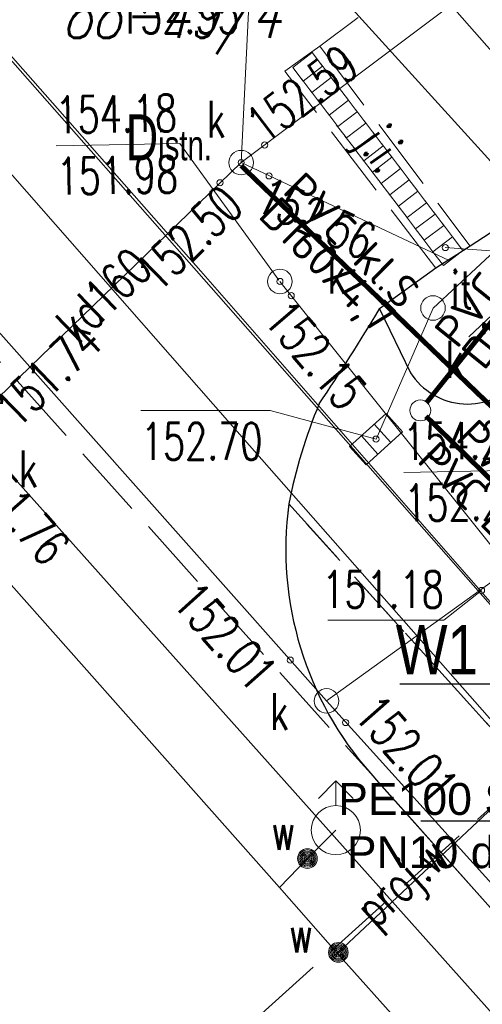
# Model space of a CAD drawing. Header units: feet. Extents: x 7588777 to 15179262, y 5780086 to 11560165.
# Tile 7 of 32: x 7589430 to 7589440, y 5780189 to 5780209. Entities that reach past the tile are written whole.
import ezdxf
from ezdxf import colors
from ezdxf.entities.mleader import LeaderData, LeaderLine
from ezdxf.enums import TextEntityAlignment as Align
from ezdxf.math import Vec2, Vec3

# ---------------------------------------------------------------- set-up
doc = ezdxf.new("R2010")
doc.units = ezdxf.units.FT
doc.header["$MEASUREMENT"] = 0
for name, pattern in [('1_OTKC', [1.5, 1, -0.5]), ('1_OTKJ', [2, 1.5, -0.5]), ('1_OTKK', [0]), ('1_OTZI', [1.5, 1, -0.5]), ('4_SUGP', [0]), ('4_SUKD', [0]), ('4_SUKP', [0]), ('4_SULO', [0]), ('4_SUPP_P', [2, 1.5, -0.5]), ('4_SUWP', [0]), ('EGDE', [0])]:
    doc.linetypes.add(name, pattern=pattern)
doc.layers.get('0').update_dxf_attribs({"color": 250, "linetype": 'CONTINUOUS', "lineweight": 100})
for name, color, linetype, lineweight in [('__PROJ_IS_deszczówka', 84, 'CONTINUOUS', 18), ('__PROJ_IS_woda', 5, 'CONTINUOUS', 18), ('ZZDeszczowa', 92, 'CONTINUOUS', 30)]:
    doc.layers.add(name, color=color, linetype=linetype, lineweight=lineweight)
for name, color, linetype, lineweight, transparency in [('Dzialki', 7, 'EGDE', 18, 0.7), ('Numery_dzialek', 7, 'CONTINUOUS', 9, 0.7), ('OTK_E_T_0', 7, 'CONTINUOUS', 0, 0.7), ('OTK_L_0', 7, '1_OTKJ', 18, 0.7), ('OTK_L_1', 7, '1_OTKK', 25, 0.7), ('OTK_L_2', 7, '1_OTKC', 18, 0.7), ('OTZ_E_T_0', 7, 'CONTINUOUS', 0, 0.7), ('OTZ_L_4', 7, '1_OTZI', 18, 0.7), ('P_SUWP_E_T_0', 5, 'CONTINUOUS', 0, 0.7), ('P_SUWP_L_0', 5, '4_SUPP_P', 18, 0.7), ('SUGP_L_0', 52, '4_SUGP', 18, 0.7), ('SUK_E_T_4', 34, 'CONTINUOUS', 0, 0.7), ('SUK_L_2', 34, 'CONTINUOUS', 18, 0.7), ('SUK_T_1', 34, 'CONTINUOUS', 18, 0.7), ('SUK_T_3', 34, 'CONTINUOUS', 18, 0.7), ('SUKP_E_T_0', 34, 'CONTINUOUS', 0, 0.7), ('SUKP_L_0', 34, '4_SUKP', 18, 0.7), ('SUKR_T_0', 34, 'CONTINUOUS', 18, 0.7), ('SUL_L_1', 7, '4_SULO', 18, 0.7), ('SUP_E_T_1', 7, 'CONTINUOUS', 0, 0.7), ('SUW_E_T_2', 5, 'CONTINUOUS', 0, 0.7), ('SUW_T_2', 5, 'CONTINUOUS', 18, 0.7), ('SUW_T_5', 5, 'CONTINUOUS', 18, 0.7), ('SUWP_L_0', 5, '4_SUWP', 18, 0.7)]:
    doc.layers.add(name, color=color, linetype=linetype, lineweight=lineweight, transparency=transparency)
doc.styles.add('GENERATED_STYLE_1', font='arial.ttf', dxfattribs={"width": 0.999153})
doc.styles.add('ISOCP', font='isocpeur.ttf')
doc.styles.get("Standard").update_dxf_attribs({"font": 'Simplex.SHX', "width": 0.75})

# ---------------------------------------------------------------- blocks, each defined once
blk = doc.blocks.new('4_SUKK')
at = {"linetype": 'Continuous'}
for p, q in [((-0.5, -0.25), (-0.5, 0.25)), ((-0.5, 0.25), (0.5, 0.25)), ((-0.175, 0.25), (-0.175, -0.25)), ((0.175, 0.25), (0.175, -0.25)), ((0.5, 0.25), (0.5, -0.25)), ((0.5, -0.25), (-0.5, -0.25))]:
    blk.add_line(p, q, dxfattribs=at)
blk = doc.blocks.new('4_SUKS')
at = {"linetype": 'Continuous'}
blk.add_circle((0, 0), 0.25, dxfattribs=at)
blk = doc.blocks.new('4_SUPS')
at = {"linetype": 'Continuous'}
blk.add_circle((0, 0), 0.0625, dxfattribs=at)
blk = doc.blocks.new('4_SUWH')
at = {"linetype": 'Continuous'}
for p, q in [((0, 1), (-0.35355, 0.64645)), ((0, 1), (0.35355, 0.64645)), ((0, 0.5), (0, 1))]:
    blk.add_line(p, q, dxfattribs=at)
blk.add_circle((0, 0), 0.5, dxfattribs=at)
blk = doc.blocks.new('4_SUWW')
at = {"linetype": 'Continuous'}
for radius in [0.2, 0.175, 0.15, 0.125, 0.1, 0.075, 0.05, 0.025, 0.00715]:
    blk.add_circle((0, 0), radius, dxfattribs=at)

msp = doc.modelspace()

# ---------------------------------------------------------------- linework, layer by layer
at = {"layer": '__PROJ_IS_deszczówka', "const_width": 0.1}
for points in [[(7589434.69, 5780205.6075), (7589443.8152, 5780196.8352)], [(7589441.9654, 5780205.1455), (7589438.4737, 5780200.7904)], [(7589442.6332, 5780196.4231), (7589438.457, 5780200.5066)]]:
    msp.add_lwpolyline(points, dxfattribs=at)
at = {"layer": '__PROJ_IS_deszczówka'}
msp.add_circle((7589438.3407, 5780200.6246), 0.2125, dxfattribs=at)
at = {"layer": 'Dzialki'}
msp.add_line((7589429.14, 5780208.73), (7589439.87, 5780196.56), dxfattribs=at)
at = {"layer": 'OTK_L_0', "linetype": '1_OTKJ'}
for p, q in [((7589467.44, 5780231.47), (7589436.29, 5780208.04)), ((7589420.75, 5780211.63), (7589437.33, 5780193.23)), ((7589436.0139, 5780207.8417), (7589436.29, 5780208.04)), ((7589436.29, 5780208.04), (7589439.36, 5780203.97)), ((7589435.8431, 5780207.719), (7589436.0139, 5780207.8417)), ((7589435.58, 5780207.53), (7589435.8431, 5780207.719)), ((7589438.66, 5780203.52), (7589435.58, 5780207.53)), ((7589439.36, 5780203.97), (7589439.9, 5780204.32)), ((7589439.0823, 5780203.7915), (7589438.9257, 5780203.6908)), ((7589439.36, 5780203.97), (7589439.0823, 5780203.7915)), ((7589438.9257, 5780203.6908), (7589438.66, 5780203.52)), ((7589437.51, 5780202.69), (7589438.66, 5780203.52)), ((7589438.14, 5780201.39), (7589437.51, 5780202.69)), ((7589435.66, 5780198.72), (7589458.83, 5780173.09)), ((7589437.33, 5780193.23), (7589448.26, 5780181))]:
    msp.add_line(p, q, dxfattribs=at)
for centre, radius, start, end in [((7589400.8755, 5780224.6805), 42.7279, 325.95576, 329.02505), ((7589400.8755, 5780224.6805), 42.7279, 325.95576, 329.02505), ((7589439.3068, 5780202.1454), 1.39, 212.92054, 319.8948), ((7589446.0817, 5780196.6668), 10.622, 157.33469, 168.85499), ((7589446.0817, 5780196.6668), 10.622, 157.33469, 168.85499), ((7589442.5197, 5780197.8077), 6.9201, 172.42406, 221.41435)]:
    msp.add_arc(centre, radius, start, end, dxfattribs=at)
at = {"layer": 'OTK_L_1', "linetype": '1_OTKK'}
for p, q in [((7589439.9, 5780204.32), (7589439.36, 5780203.97)), ((7589439.0823, 5780203.7915), (7589438.9257, 5780203.6908)), ((7589439.36, 5780203.97), (7589439.0823, 5780203.7915)), ((7589438.9257, 5780203.6908), (7589438.66, 5780203.52)), ((7589438.66, 5780203.52), (7589437.51, 5780202.69)), ((7589437.51, 5780202.69), (7589438.14, 5780201.39)), ((7589437.33, 5780193.23), (7589437.49, 5780193.05)), ((7589437.49, 5780193.05), (7589448.26, 5780181))]:
    msp.add_line(p, q, dxfattribs=at)
for centre, radius, start, end in [((7589400.8755, 5780224.6805), 42.7279, 325.95576, 329.02505), ((7589439.3068, 5780202.1454), 1.39, 212.92054, 319.8948), ((7589446.0817, 5780196.6668), 10.622, 157.33469, 168.85499), ((7589442.5197, 5780197.8077), 6.9201, 172.42406, 221.41435)]:
    msp.add_arc(centre, radius, start, end, dxfattribs=at)
at = {"layer": 'OTK_L_2', "linetype": '1_OTKC'}
for p, q in [((7589458.83, 5780173.09), (7589435.66, 5780198.72)), ((7589437.33, 5780193.23), (7589448.26, 5780181))]:
    msp.add_line(p, q, dxfattribs=at)
msp.add_arc((7589442.5197, 5780197.8077), 6.9201, 172.42406, 221.41435, dxfattribs=at)
at = {"layer": 'OTZ_L_4', "linetype": '1_OTZI'}
msp.add_line((7589439.92, 5780202.68), (7589439.33, 5780202.12), dxfattribs=at)
at = {"layer": 'P_SUWP_L_0', "linetype": '4_SUPP_P'}
msp.add_line((7589440.6224, 5780193.2991), (7589428.0182, 5780181.9787), dxfattribs=at)
at = {"layer": 'SUGP_L_0', "linetype": '4_SUGP'}
msp.add_line((7589433.9, 5780212.17), (7589448.02, 5780196.6), dxfattribs=at)
at = {"layer": 'SUK_L_2', "linetype": '4_SUKD'}
for p, q in [((7589435.7411, 5780207.6085), (7589436.1389, 5780207.9115)), ((7589436.1389, 5780207.9115), (7589436.351, 5780207.6331)), ((7589435.9532, 5780207.3301), (7589435.7411, 5780207.6085)), ((7589436.351, 5780207.6331), (7589435.9532, 5780207.3301)), ((7589436.3216, 5780207.6717), (7589436.5274, 5780207.4015)), ((7589436.5274, 5780207.4015), (7589436.1296, 5780207.0985)), ((7589436.498, 5780207.4401), (7589436.7037, 5780207.17)), ((7589436.1296, 5780207.0985), (7589435.9238, 5780207.3687)), ((7589436.6743, 5780207.2086), (7589436.8801, 5780206.9384)), ((7589436.306, 5780206.867), (7589436.1002, 5780207.1371)), ((7589436.7037, 5780207.17), (7589436.306, 5780206.867)), ((7589436.4824, 5780206.6355), (7589436.2766, 5780206.9056)), ((7589436.8801, 5780206.9384), (7589436.4824, 5780206.6355)), ((7589436.8507, 5780206.977), (7589437.0565, 5780206.7069)), ((7589436.6588, 5780206.4039), (7589436.453, 5780206.674)), ((7589437.0565, 5780206.7069), (7589436.6588, 5780206.4039)), ((7589437.0271, 5780206.7455), (7589437.2329, 5780206.4754)), ((7589436.8352, 5780206.1724), (7589436.6294, 5780206.4425)), ((7589437.2329, 5780206.4754), (7589436.8352, 5780206.1724)), ((7589437.2035, 5780206.5139), (7589437.4093, 5780206.2438)), ((7589437.0115, 5780205.9408), (7589436.8058, 5780206.211)), ((7589437.4093, 5780206.2438), (7589437.0115, 5780205.9408)), ((7589437.3799, 5780206.2824), (7589437.5857, 5780206.0123)), ((7589437.1879, 5780205.7093), (7589436.9822, 5780205.9794)), ((7589437.5857, 5780206.0123), (7589437.1879, 5780205.7093)), ((7589437.5563, 5780206.0509), (7589437.7621, 5780205.7807)), ((7589437.7621, 5780205.7807), (7589437.3643, 5780205.4777)), ((7589437.7327, 5780205.8193), (7589437.9385, 5780205.5492)), ((7589437.3643, 5780205.4777), (7589437.1585, 5780205.7479)), ((7589437.9091, 5780205.5878), (7589438.1148, 5780205.3176)), ((7589437.5407, 5780205.2462), (7589437.3349, 5780205.5163)), ((7589437.9385, 5780205.5492), (7589437.5407, 5780205.2462)), ((7589437.7171, 5780205.0146), (7589437.5113, 5780205.2848)), ((7589438.1148, 5780205.3176), (7589437.7171, 5780205.0146)), ((7589438.0854, 5780205.3562), (7589438.2912, 5780205.0861)), ((7589437.8935, 5780204.7831), (7589437.6877, 5780205.0532)), ((7589438.2912, 5780205.0861), (7589437.8935, 5780204.7831)), ((7589438.2618, 5780205.1247), (7589438.4676, 5780204.8545)), ((7589438.0699, 5780204.5516), (7589437.8641, 5780204.8217)), ((7589438.4676, 5780204.8545), (7589438.0699, 5780204.5516)), ((7589438.4382, 5780204.8931), (7589438.644, 5780204.623)), ((7589438.2463, 5780204.32), (7589438.0405, 5780204.5901)), ((7589438.644, 5780204.623), (7589438.2463, 5780204.32)), ((7589438.6146, 5780204.6616), (7589438.8204, 5780204.3915)), ((7589438.8204, 5780204.3915), (7589438.4226, 5780204.0885)), ((7589438.791, 5780204.43), (7589438.9968, 5780204.1599)), ((7589438.4226, 5780204.0885), (7589438.2169, 5780204.3586)), ((7589438.599, 5780203.8569), (7589438.3933, 5780204.1271)), ((7589438.9968, 5780204.1599), (7589438.599, 5780203.8569)), ((7589438.9968, 5780204.1599), (7589439.2089, 5780203.8815)), ((7589438.8111, 5780203.5785), (7589438.599, 5780203.8569)), ((7589439.2089, 5780203.8815), (7589438.8111, 5780203.5785))]:
    msp.add_line(p, q, dxfattribs=at)
at = {"layer": 'SUKP_L_0', "linetype": '4_SUKP'}
for p, q in [((7589448.12, 5780215.76), (7589434.69, 5780205.67)), ((7589438.6, 5780202.71), (7589447.63, 5780211.07)), ((7589455.95, 5780189.53), (7589437.43, 5780210.63)), ((7589436.43, 5780194.71), (7589426.09, 5780206.34)), ((7589429.13, 5780200.3), (7589434.69, 5780205.67)), ((7589434.69, 5780205.67), (7589438.93, 5780203.68)), ((7589435.48, 5780203.25), (7589440.16, 5780197.4)), ((7589437.44, 5780200.04), (7589438.6, 5780202.71)), ((7589455.27, 5780171.05), (7589429.13, 5780200.29)), ((7589436.43, 5780194.71), (7589440.16, 5780197.4)), ((7589445.47, 5780184.71), (7589436.43, 5780194.71))]:
    msp.add_line(p, q, dxfattribs=at)
at = {"layer": 'SUKR_T_0', "linetype": 'Continuous', "lineweight": 0}
for p, q in [((7589434.69, 5780205.67), (7589434.87, 5780209.3)), ((7589430.9185, 5780206.0153), (7589433.4424, 5780206.0598)), ((7589435.46, 5780203.28), (7589433.4424, 5780206.0598)), ((7589438.85, 5780203.94), (7589441.99, 5780203.71)), ((7589432.6472, 5780200.62), (7589435.28, 5780200.62)), ((7589437.44, 5780200.04), (7589435.28, 5780200.62)), ((7589438.0028, 5780199.363), (7589440.6624, 5780199.4098)), ((7589439.59, 5780196.96), (7589438.82, 5780196.355)), ((7589436.4586, 5780196.355), (7589438.82, 5780196.355))]:
    msp.add_line(p, q, dxfattribs=at)
at = {"layer": 'SUL_L_1', "linetype": '4_SULO'}
for p, q in [((7589433.87, 5780203.46), (7589426.49, 5780211.82)), ((7589427.58, 5780208.19), (7589434.41, 5780200.42)), ((7589440.58, 5780195.79), (7589433.87, 5780203.46)), ((7589434.41, 5780200.42), (7589442.09, 5780191.7))]:
    msp.add_line(p, q, dxfattribs=at)
at = {"layer": 'SUWP_L_0', "linetype": '4_SUWP'}
for p, q in [((7589436.67, 5780189.59), (7589449.2, 5780201.35)), ((7589429.65, 5780197.47), (7589435.47, 5780190.91)), ((7589436.62, 5780192.08), (7589436.04, 5780191.5)), ((7589436.04, 5780191.5), (7589435.47, 5780190.91)), ((7589435.47, 5780190.91), (7589436.65, 5780189.57)), ((7589436.65, 5780189.57), (7589436.67, 5780189.59)), ((7589436.65, 5780189.57), (7589448.5, 5780176.38))]:
    msp.add_line(p, q, dxfattribs=at)

# ---------------------------------------------------------------- block references
at = {"layer": 'SUK_T_1', "rotation": 221.8499983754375}
msp.add_blockref('4_SUKK', (7589437.44, 5780200.04), dxfattribs=at)
at = {"layer": 'SUK_T_3'}
for p in [(7589434.69, 5780205.67), (7589435.48, 5780203.25), (7589438.6, 5780202.71), (7589436.43, 5780194.71)]:
    msp.add_blockref('4_SUKS', p, dxfattribs=at)
at = {"layer": 'SUKR_T_0'}
for p in [(7589435.17, 5780206.03), (7589434.69, 5780205.67), (7589435.26, 5780205.4), (7589434.26, 5780205.26), (7589438.85, 5780203.94), (7589435.71, 5780202.96), (7589439.59, 5780196.96), (7589435.69, 5780195.54), (7589436.82, 5780194.27)]:
    msp.add_blockref('4_SUPS', p, dxfattribs=at)
for p, rotation in [((7589435.48, 5780203.25), 1.010011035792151), ((7589437.44, 5780200.04), 221.8499983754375)]:
    msp.add_blockref('4_SUPS', p, dxfattribs=dict(at, rotation=rotation))
at = {"layer": 'SUW_T_2'}
msp.add_blockref('4_SUWH', (7589436.62, 5780192.08), dxfattribs=at)
at = {"layer": 'SUW_T_5'}
for p in [(7589436.04, 5780191.5), (7589436.67, 5780189.59)]:
    msp.add_blockref('4_SUWW', p, dxfattribs=at)

# ---------------------------------------------------------------- texts
at = {"layer": '__PROJ_IS_deszczówka', "char_height": 0.65, "attachment_point": 1, "style": 'ISOCP'}
for s, insert, rotation, line_spacing_factor in [('\\A1;PVC kl.S \\PD160/4,7{\\H1.58333x; }', (7589435.9639, 5780205.5271), 315.14042, 0.65), ('\\A1;PVC kl.S \\PD160/4,7{\\H1.58333x; }', (7589438.5825, 5780202.2626), 51.14635, 0.65), ('\\A1;{\\T0.9;PVC D160/4,7}', (7589439.4924, 5780200.4963), 315.14042, 0.6), ('\\A1;{\\T0.9;PVC D160/4,7}', (7589438.705, 5780200.0458), 315.14042, 0.6)]:
    msp.add_mtext(s, dxfattribs=dict(at, insert=insert, rotation=rotation, line_spacing_factor=line_spacing_factor))
at = {"layer": 'Numery_dzialek', "oblique": 15, "width": 0.7}
msp.add_text('88-49/4', height=1, dxfattribs=at).set_placement((7589431.04, 5780209.21), align=Align.TOP_LEFT)
at = {"layer": 'OTK_E_T_0', "lineweight": 9, "width": 0.7}
msp.add_text('j.i.', height=0.75, rotation=304.96074, dxfattribs=at).set_placement((7589437.48, 5780205.9059), align=Align.MIDDLE)
at = {"layer": 'OTZ_E_T_0', "lineweight": 9, "width": 0.7}
msp.add_text('it', height=0.75, dxfattribs=at).set_placement((7589439.4124, 5780202.702), align=Align.RIGHT)
at = {"layer": 'P_SUWP_E_T_0', "lineweight": 9, "width": 0.7}
msp.add_text('proj.w', height=0.75, rotation=41.93328, dxfattribs=at).set_placement((7589438.0247, 5780190.9656), align=Align.MIDDLE)
at = {"layer": 'SUK_E_T_4', "lineweight": 9, "width": 0.7}
msp.add_text('k', height=0.75, dxfattribs=at).set_placement((7589434.37, 5780206.18), align=Align.RIGHT)
msp.add_text('k', height=0.75, dxfattribs=at).set_placement((7589436.45, 5780203.38), align=Align.MIDDLE_LEFT)
msp.add_text('k', height=0.75, dxfattribs=at).set_placement((7589438.85, 5780202.04), align=Align.TOP_LEFT)
msp.add_text('k', height=0.75, dxfattribs=at).set_placement((7589435.66, 5780194.87), align=Align.TOP_RIGHT)
at = {"layer": 'SUKP_E_T_0', "lineweight": 9, "width": 0.7}
msp.add_text('kd160', height=0.75, rotation=43.99999, dxfattribs=at).set_placement((7589431.89, 5780202.97), align=Align.MIDDLE)
at = {"layer": 'SUKR_T_0', "lineweight": 9, "width": 0.7}
for s, p in [('152.55', (7589432.1829, 5780209.05)), ('152.70', (7589432.6472, 5780200.37))]:
    msp.add_text(s, height=0.75, dxfattribs=at).set_placement(p, align=Align.TOP_LEFT)
for s, rotation, p in [('152.59', 36.90001, (7589435.17, 5780206.03)), ('152.01', 311.42, (7589436.96, 5780194.4))]:
    msp.add_text(s, height=0.75, rotation=rotation, dxfattribs=at).set_placement(p)
for s, rotation, p in [('154.18', 1.01001, (7589430.9009, 5780207.0152)), ('151.98', 1.01001, (7589430.9229, 5780205.7654)), ('152.56', 334.84, (7589435.26, 5780205.4)), ('152.15', 310.53, (7589435.69, 5780202.94)), ('151.74', 44.02001, (7589429.61, 5780200.77)), ('154.23', 1.01001, (7589437.9852, 5780200.3628)), ('151.76', 311.57, (7589429.6, 5780199.76)), ('152.20', 1.01001, (7589438.0072, 5780199.113))]:
    msp.add_text(s, height=0.75, rotation=rotation, dxfattribs=at).set_placement(p, align=Align.TOP_LEFT)
for s, rotation, p in [('152.50', 44.02001, (7589434.26, 5780205.26)), ('152.01', 311.77, (7589435.47, 5780195.35))]:
    msp.add_text(s, height=0.75, rotation=rotation, dxfattribs=at).set_placement(p, align=Align.TOP_RIGHT)
msp.add_text('151.18', height=0.75, dxfattribs=at).set_placement((7589438.82, 5780196.98), align=Align.MIDDLE_RIGHT)
at = {"layer": 'SUP_E_T_1', "lineweight": 9, "width": 0.7}
msp.add_text('k', height=0.75, dxfattribs=at).set_placement((7589430.16, 5780199.81), align=Align.TOP_LEFT)
at = {"layer": 'SUW_E_T_2', "lineweight": 9, "width": 0.7}
for p in [(7589435.8, 5780191.68), (7589436.16, 5780189.59)]:
    msp.add_text('w', height=0.75, dxfattribs=at).set_placement(p, align=Align.RIGHT)
at = {"layer": 'ZZDeszczowa', "insert": (7589434.095, 5780206.18), "char_height": 0.65, "attachment_point": 6, "rotation": 0.00225, "line_spacing_factor": 0.7, "style": 'GENERATED_STYLE_1'}
msp.add_mtext_dynamic_manual_height_columns('{\\H1.44x;\\W0.6992;  D\\H0.65359x;istn.}', width=28.442053, gutter_width=12.5, heights=[0], dxfattribs=at)

# ---------------------------------------------------------------- leaders
at = {"layer": '__PROJ_IS_woda', "linetype": 'Continuous', "ltscale": 15}
ml = msp.add_multileader_mtext('Standard', dxfattribs=at)
ml.set_content('{\\fArial|b0|i0|c238|p34;\\W0.8;W1}', color=256)
ml.set_leader_properties()
ml.build(insert=Vec2(0, 0))
ml.multileader.update_dxf_attribs({"text_left_attachment_type": 6, "text_right_attachment_type": 6, "dogleg_length": 0.36, "arrow_head_size": 0.18})
ctx = ml.context
ctx.base_point, ctx.char_height, ctx.arrow_head_size, ctx.landing_gap_size, ctx.plane_origin = Vec3(7589437.8604, 5780195.0544), 1, 0.18, 0.09, Vec3(7589432.5839, 5780200.1502)
ctx.left_attachment, ctx.right_attachment, ctx.text_align_type = 6, 6, 1
notes = []
notes.append((ctx, [(0, (1, 1, 0), (7589439.8579, 5780195.0544), (-1, 0), 0.36, [(0, [(7589442.2019, 5780194.782)], 0, [])])]))
ctx.mtext.insert, ctx.mtext.alignment, ctx.mtext.flow_direction = Vec3(7589438.6792, 5780196.2544), 2, 5
ml = msp.add_multileader_mtext('Standard', dxfattribs=at)
ml.set_content('{\\fArial|b0|i0|c238|p34;\\W1;PE100 SDR17\\PPN10 d40/2,4}', color=256)
ml.set_leader_properties()
ml.build(insert=Vec2(0, 0))
ml.multileader.update_dxf_attribs({"text_left_attachment_type": 6, "text_right_attachment_type": 6, "dogleg_length": 0.36, "arrow_head_size": 0.18})
ctx = ml.context
ctx.base_point, ctx.char_height, ctx.arrow_head_size, ctx.landing_gap_size, ctx.plane_origin = Vec3(7589436.6331, 5780192.2587), 0.65, 0.18, 0.09, Vec3(7589446.203, 5780200.1618)
ctx.left_attachment, ctx.right_attachment, ctx.text_align_type = 6, 6, 1
notes.append((ctx, [(0, (1, 1, 0), (7589442.9676, 5780192.2587), (-1, 0), 0.36, [(0, [(7589443.6835, 5780195.3959)], 0, [])])]))
ctx.mtext.insert, ctx.mtext.alignment, ctx.mtext.flow_direction = Vec3(7589439.6204, 5780193.0387), 2, 5
for ctx, leaders in notes:
    for number, flags, end, landing, length, lines in leaders:
        leader = LeaderData()
        leader.index, (leader.has_last_leader_line, leader.has_dogleg_vector, leader.attachment_direction) = number, flags
        leader.last_leader_point, leader.dogleg_vector, leader.dogleg_length = Vec3(end), Vec3(landing), length
        for number, points, colour, breaks in lines:
            line = LeaderLine()
            line.index, line.vertices, line.color, line.breaks = number, Vec3.list(points), colors.encode_raw_color(colour), breaks
            leader.lines.append(line)
        ctx.leaders.append(leader)

doc.saveas('drawing.dxf')
